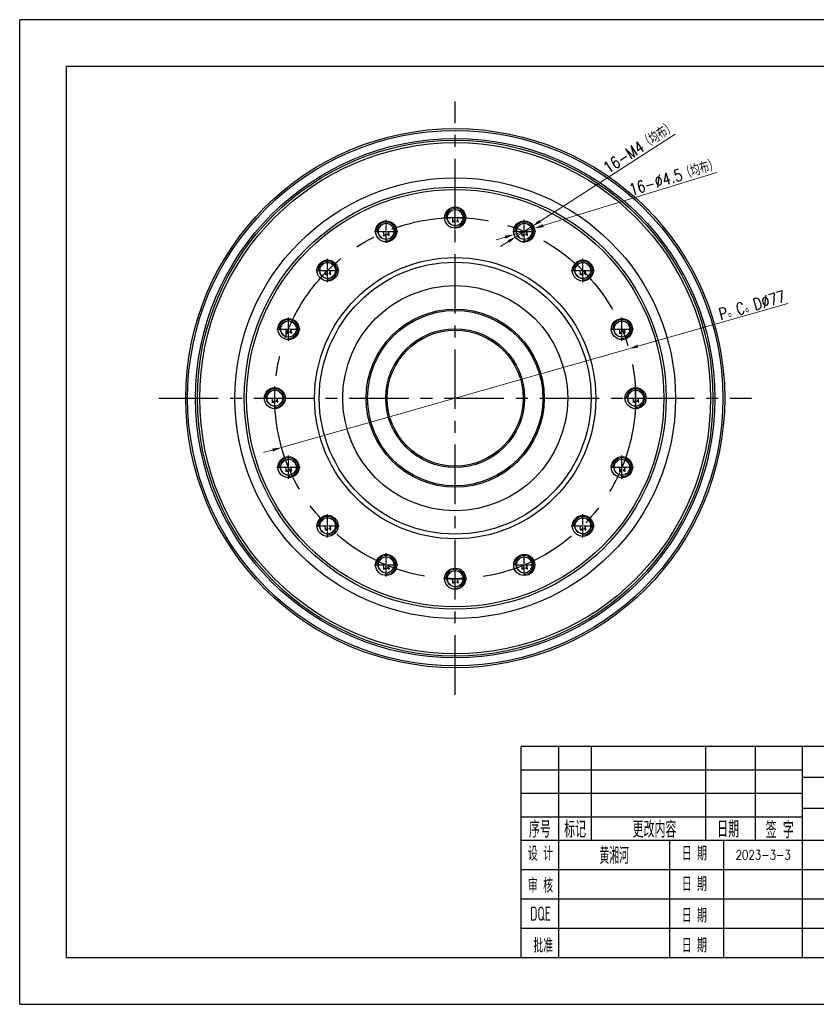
# Model space of a CAD drawing. Header units: millimetres. Extents: x 4551 to 4848, y 1391 to 1601.
# Tile 1 of 2: x 4551 to 4721, y 1391 to 1601. Entities that reach past the tile are written whole.
import ezdxf
from ezdxf.enums import TextEntityAlignment as Align

# ---------------------------------------------------------------- set-up
doc = ezdxf.new("R2010")
doc.units = ezdxf.units.MM
doc.linetypes.add('CENTER', pattern=[0.6, 0.375, -0.075, 0.075, -0.075])
for name, color, linetype in [('1轮廓实线层', 7, 'Continuous'), ('2细线层', 4, 'Continuous'), ('6文字层', 3, 'Continuous'), ('图框层', 7, 'Continuous')]:
    doc.layers.add(name, color=color, linetype=linetype)
doc.layers.add('dim', color=84, linetype='Continuous', lineweight=9)
doc.layers.add('screw', color=33, linetype='Continuous', lineweight=13)
doc.styles.add('PC_TEXTSTYLE', font='isocp.shx', dxfattribs={"width": 0.8, "bigfont": 'hzfs.shx'})
doc.styles.add('TH_GBDIM', font='romans.shx', dxfattribs={"width": 0.8, "bigfont": 'gbcbig.shx'})
doc.styles.add('TXT', font='txt.shx', dxfattribs={"bigfont": 'chineset.shx'})
doc.dimstyles.new('TH_GBDIM', dxfattribs={"dimtxt": 3.5, "dimasz": 2.5, "dimexe": 2, "dimexo": 0, "dimgap": 1.5, "dimtad": 1, "dimdec": 1, "dimdsep": 46, "dimtxsty": 'TH_GBDIM', "dimcen": 2.5, "dimclrd": 130, "dimclre": 130, "dimclrt": 3, "dimadec": 0, "dimazin": 2, "dimtfac": 0.714286, "dimtdec": 1, "dimtmove": 0, "dimatfit": 3, "dimfxl": 1, "dimtzin": 0, "dimlwd": -1, "dimlwe": -1, "dimarcsym": 0})

# ---------------------------------------------------------------- blocks, each defined once
blk = doc.blocks.new('A4-2')
at = {"layer": '1轮廓实线层'}
for p, q in [((0, 45), (-180, 45)), ((-180, 0), (-180, 45)), ((-172, 25), (-172, 45)), ((-165, 25), (-165, 45)), ((-140.62, 25), (-140.62, 45)), ((-130, 25), (-130, 45)), ((-120, 0), (-120, 45)), ((-180, 40), (-120, 40)), ((-60, 38.4), (-120, 38.4)), ((-180, 35), (-120, 35)), ((-60, 31.8), (-120, 31.8)), ((-180, 30), (-120, 30)), ((-172, 0), (-172, 25)), ((-148.32, 0), (-148.32, 25)), ((-136.74, 0), (-136.74, 25)), ((-120, 25), (-60, 25)), ((-120, 18.75), (-60, 18.75)), ((-120, 12.5), (-60, 12.5)), ((-120, 6.26), (-60, 6.26)), ((-180, 0), (0, 0))]:
    blk.add_line(p, q, dxfattribs=at)
at = {"layer": '1轮廓实线层', "color": 7}
for p, q in [((-180, 25), (-120, 25)), ((-180, 18.75), (-120, 18.75)), ((-180, 12.5), (-120, 12.5)), ((-180, 6.25), (-120, 6.25))]:
    blk.add_line(p, q, dxfattribs=at)
at = {"layer": '2细线层'}
for p, q in [((-287, -10), (-287, 200)), ((10, 200), (-287, 200)), ((-287, -10), (10, -10))]:
    blk.add_line(p, q, dxfattribs=at)
at = {"layer": '图框层'}
for p, q in [((-277, 0), (-277, 190)), ((0, 190), (-277, 190)), ((-277, 0), (0, 0))]:
    blk.add_line(p, q, dxfattribs=at)
at = {"layer": '6文字层', "style": 'PC_TEXTSTYLE', "width": 0.667}
for s, height, p in [('序号', 3.5, (-176, 27.5)), ('标记', 3.5, (-168.5, 27.5)), (' 更改内容', 3.5, (-152.23, 27.5)), (' 日期 ', 3.5, (-135.85, 27.5)), (' 签 字 ', 3.5, (-124.84, 27.37)), (' 设 计 ', 3, (-175.88, 22.3)), (' 日 期 ', 3, (-143.05, 22.3)), (' 审 核 ', 3, (-175.88, 15.48)), (' 日 期 ', 3, (-143.05, 15.77)), ('DQE', 3, (-175.88, 9.35)), (' 日 期 ', 3, (-143.05, 9.07)), (' 批准', 3, (-175.88, 2.69)), (' 日 期 ', 3, (-143.05, 2.69))]:
    blk.add_text(s, height=height, dxfattribs=at).set_placement(p, align=Align.MIDDLE)
at = {"layer": '6文字层', "style": 'TH_GBDIM', "width": 0.8, "flags": 8}
for tag, height, p in [('材料', 3.5, (-90, 35.1)), ('设计', 3.5, (-160.16, 21.88)), ('AAA-A-AA', 2, (-128.37, 21.88)), ('料号', 3.5, (-90, 21.88)), ('名称', 3.5, (-30, 19.92)), ('A', 3.5, (-104.83, 9.38)), ('1：1', 3.5, (-67.5, 9.38)), ('编号', 3.5, (-30, 3.96))]:
    blk.add_attdef(tag, text='', height=height, dxfattribs=at).set_placement(p, align=Align.MIDDLE)
blk = doc.blocks.new('screw_m4_l')
at = {"layer": 'screw', "color": 1, "linetype": 'CENTER', "ltscale": 2.032}
for p, q in [((0, -2.2), (0, 2.2)), ((-2.2, 0), (2.2, 0))]:
    blk.add_line(p, q, dxfattribs=at)
at = {"layer": 'screw', "color": 33}
blk.add_circle((0, 0), 1.65, dxfattribs=at)
at = {"layer": 'screw', "color": 92}
blk.add_arc((0, 0), 2, 270, 180, dxfattribs=at)
at = {"layer": 'screw', "color": 6, "style": 'TXT'}
blk.add_text('M4', height=0.8, dxfattribs=at).set_placement((-0.68, -1))
blk = doc.blocks.new('*D2')
at = {"layer": 'Defpoints', "color": 0, "transparency": 16777216}
for p in [(4680.6, 1530.65), (4606.54, 1509.6)]:
    blk.add_point(p, dxfattribs=at)
at = {"layer": 'dim', "color": 130, "transparency": 16777216}
for p, q in [((4714.51, 1540.29), (4682.53, 1531.2)), ((4606.54, 1509.6), (4680.6, 1530.65)), ((4604.61, 1509.05), (4602.69, 1508.5))]:
    blk.add_line(p, q, dxfattribs=at)
for points in [[(4682.44, 1531.52), (4682.62, 1530.88), (4680.6, 1530.65)], [(4604.52, 1509.37), (4604.71, 1508.73), (4606.54, 1509.6)]]:
    blk.add_solid(points, dxfattribs=at)
at = {"layer": 'dim', "color": 3, "transparency": 16777216, "insert": (4706.88, 1539.94), "char_height": 2.5, "attachment_point": 5, "rotation": 15.8694, "style": 'TH_GBDIM'}
blk.add_mtext('P。C。D∅77', dxfattribs=at)
blk = doc.blocks.new('*D3')
at = {"layer": 'Defpoints', "color": 0, "transparency": 16777216}
for p in [(4659.99, 1556.77), (4656.62, 1554.61)]:
    blk.add_point(p, dxfattribs=at)
at = {"layer": 'dim', "color": 130, "transparency": 16777216}
for p, q in [((4690.52, 1576.41), (4661.67, 1557.86)), ((4656.62, 1554.61), (4659.99, 1556.77)), ((4654.94, 1553.53), (4653.26, 1552.45))]:
    blk.add_line(p, q, dxfattribs=at)
for points in [[(4661.49, 1558.14), (4661.85, 1557.58), (4659.99, 1556.77)], [(4654.76, 1553.81), (4655.12, 1553.25), (4656.62, 1554.61)]]:
    blk.add_solid(points, dxfattribs=at)
at = {"layer": 'dim', "color": 3, "transparency": 16777216, "insert": (4682.88, 1573.68), "char_height": 2.5, "attachment_point": 5, "rotation": 32.7408, "style": 'TH_GBDIM'}
blk.add_mtext('16-M4（均布）', dxfattribs=at)
blk = doc.blocks.new('*D4')
at = {"layer": 'Defpoints', "color": 0, "transparency": 16777216}
for p in [(4660.46, 1556.35), (4656.15, 1555.04)]:
    blk.add_point(p, dxfattribs=at)
at = {"layer": 'dim', "color": 130, "transparency": 16777216}
for p, q in [((4699.4, 1568.23), (4662.37, 1556.93)), ((4656.15, 1555.04), (4660.46, 1556.35)), ((4654.24, 1554.45), (4652.33, 1553.87))]:
    blk.add_line(p, q, dxfattribs=at)
for points in [[(4662.27, 1557.25), (4662.47, 1556.61), (4660.46, 1556.35)], [(4654.14, 1554.77), (4654.34, 1554.13), (4656.15, 1555.04)]]:
    blk.add_solid(points, dxfattribs=at)
at = {"layer": 'dim', "color": 3, "transparency": 16777216, "insert": (4690.17, 1567.33), "char_height": 2.5, "attachment_point": 5, "rotation": 16.9608, "style": 'TH_GBDIM'}
blk.add_mtext('16-∅4.5（均布）', dxfattribs=at)

msp = doc.modelspace()

# ---------------------------------------------------------------- linework, layer by layer
at = {"color": 1, "linetype": 'CENTER', "ltscale": 33.866667}
for p, q in [((4643.57, 1456.87), (4643.57, 1583.37)), ((4580.32, 1520.12), (4706.82, 1520.12))]:
    msp.add_line(p, q, dxfattribs=at)
at = {"color": 1, "linetype": 'CENTER', "ltscale": 2.286}
for p, q in [((4643.57, 1556.15), (4643.57, 1561.1)), ((4641.1, 1558.62), (4646.05, 1558.62)), ((4628.84, 1553.22), (4628.84, 1558.17)), ((4658.3, 1553.22), (4658.3, 1558.17)), ((4626.36, 1555.69), (4631.31, 1555.69)), ((4655.83, 1555.69), (4660.78, 1555.69)), ((4616.35, 1544.87), (4616.35, 1549.82)), ((4670.8, 1544.87), (4670.8, 1549.82)), ((4613.87, 1547.35), (4618.82, 1547.35)), ((4668.32, 1547.35), (4673.27, 1547.35)), ((4608, 1532.38), (4608, 1537.33)), ((4679.14, 1532.38), (4679.14, 1537.33)), ((4605.53, 1534.86), (4610.48, 1534.86)), ((4676.67, 1534.86), (4681.62, 1534.86)), ((4605.07, 1517.65), (4605.07, 1522.6)), ((4682.07, 1517.65), (4682.07, 1522.6)), ((4602.6, 1520.12), (4607.55, 1520.12)), ((4679.6, 1520.12), (4684.55, 1520.12)), ((4608, 1502.91), (4608, 1507.86)), ((4679.14, 1502.91), (4679.14, 1507.86)), ((4605.53, 1505.39), (4610.48, 1505.39)), ((4676.67, 1505.39), (4681.62, 1505.39)), ((4616.35, 1490.42), (4616.35, 1495.37)), ((4670.8, 1490.42), (4670.8, 1495.37)), ((4613.87, 1492.9), (4618.82, 1492.9)), ((4668.32, 1492.9), (4673.27, 1492.9)), ((4628.84, 1482.08), (4628.84, 1487.03)), ((4626.36, 1484.55), (4631.31, 1484.55)), ((4643.57, 1479.15), (4643.57, 1484.1)), ((4641.1, 1481.62), (4646.05, 1481.62))]:
    msp.add_line(p, q, dxfattribs=at)
at = {"color": 1, "linetype": 'CENTER', "ltscale": 1.743304}
for p, q in [((4658.3, 1482.67), (4658.3, 1486.44)), ((4656.42, 1484.55), (4660.19, 1484.55))]:
    msp.add_line(p, q, dxfattribs=at)
at = {"color": 7, "linetype": 'Continuous'}
for centre, radius in [((4643.57, 1520.12), 57.5), ((4643.57, 1520.12), 57.1), ((4643.57, 1520.12), 55.4), ((4643.57, 1520.12), 55), ((4643.57, 1520.12), 54.5), ((4643.57, 1520.12), 47), ((4643.57, 1520.12), 45), ((4643.57, 1520.12), 44.5), ((4643.57, 1558.62), 2.25), ((4643.57, 1558.62), 1.72), ((4628.84, 1555.69), 2.25), ((4628.84, 1555.69), 1.72), ((4658.3, 1555.69), 2.25), ((4658.3, 1555.69), 1.72), ((4643.57, 1520.12), 30), ((4616.35, 1547.35), 2.25), ((4643.57, 1520.12), 29), ((4616.35, 1547.35), 1.72), ((4670.8, 1547.35), 2.25), ((4670.8, 1547.35), 1.72), ((4643.57, 1520.12), 24), ((4643.57, 1520.12), 19), ((4643.57, 1520.12), 18.7), ((4608, 1534.86), 2.25), ((4608, 1534.86), 1.72), ((4679.14, 1534.86), 2.25), ((4679.14, 1534.86), 1.72), ((4643.57, 1520.12), 14.8), ((4643.57, 1520.12), 14.5), ((4605.07, 1520.12), 2.25), ((4605.07, 1520.12), 1.72), ((4682.07, 1520.12), 2.25), ((4682.07, 1520.12), 1.72), ((4608, 1505.39), 2.25), ((4608, 1505.39), 1.72), ((4679.14, 1505.39), 2.25), ((4679.14, 1505.39), 1.72), ((4616.35, 1492.9), 2.25), ((4616.35, 1492.9), 1.72), ((4670.8, 1492.9), 2.25), ((4670.8, 1492.9), 1.72), ((4628.84, 1484.55), 2.25), ((4658.3, 1484.55), 2.25), ((4628.84, 1484.55), 1.72), ((4658.3, 1484.55), 1.72), ((4643.57, 1481.62), 2.25), ((4643.57, 1481.62), 1.72)]:
    msp.add_circle(centre, radius, dxfattribs=at)
at = {"color": 1, "linetype": 'CENTER', "ltscale": 55.88}
msp.add_circle((4643.57, 1520.12), 38.5, dxfattribs=at)

# ---------------------------------------------------------------- block references
at = {"layer": '6文字层'}
ref = msp.add_blockref('A4-2', (4837.65, 1400.84), dxfattribs=at)
ref.add_attrib('AAA-A-AA', '2023-3-3', dxfattribs={"height": 2, "style": 'TH_GBDIM', "width": 0.8}).set_placement((4709.28, 1422.72), align=Align.MIDDLE)
ref.add_attrib('设计', '黄湘河', dxfattribs={"height": 3.5, "style": 'TH_GBDIM', "width": 0.8}).set_placement((4677.49, 1422.72), align=Align.MIDDLE)
at = {"layer": 'screw'}
for p in [(4643.57, 1558.62), (4628.84, 1555.69), (4658.3, 1555.69), (4616.35, 1547.35), (4670.8, 1547.35), (4608, 1534.86), (4679.14, 1534.86), (4605.07, 1520.12), (4682.07, 1520.12), (4608, 1505.39), (4679.14, 1505.39), (4616.35, 1492.9), (4670.8, 1492.9), (4628.84, 1484.55), (4658.3, 1484.55), (4643.57, 1481.62)]:
    msp.add_blockref('screw_m4_l', p, dxfattribs=at)

# ---------------------------------------------------------------- dimensions: what is measured, and where the dimension line sits
at = {"layer": 'dim'}
for p1, p2, text, picture, middle in [((4656.62, 1554.61), (4659.99, 1556.77), '16-M4（均布）', '*D3', (4683.87, 1572.13)), ((4656.15, 1555.04), (4660.46, 1556.35), '16-<>（均布）', '*D4', (4690.71, 1565.57)), ((4606.54, 1509.6), (4680.6, 1530.65), 'P。C。D<>', '*D2', (4707.36, 1538.26))]:
    dim = msp.add_diameter_dim_2p(p1=p1, p2=p2, text=text, dimstyle='TH_GBDIM', override={"dimtxt": 2.5, "dimasz": 2, "dimexe": 0.49975, "dimgap": 0.49975}, dxfattribs=at)
    dim.commit()
    dim.dimension.update_dxf_attribs({"geometry": picture, "text_midpoint": middle, "dimtype": 131})

doc.saveas('drawing.dxf')
